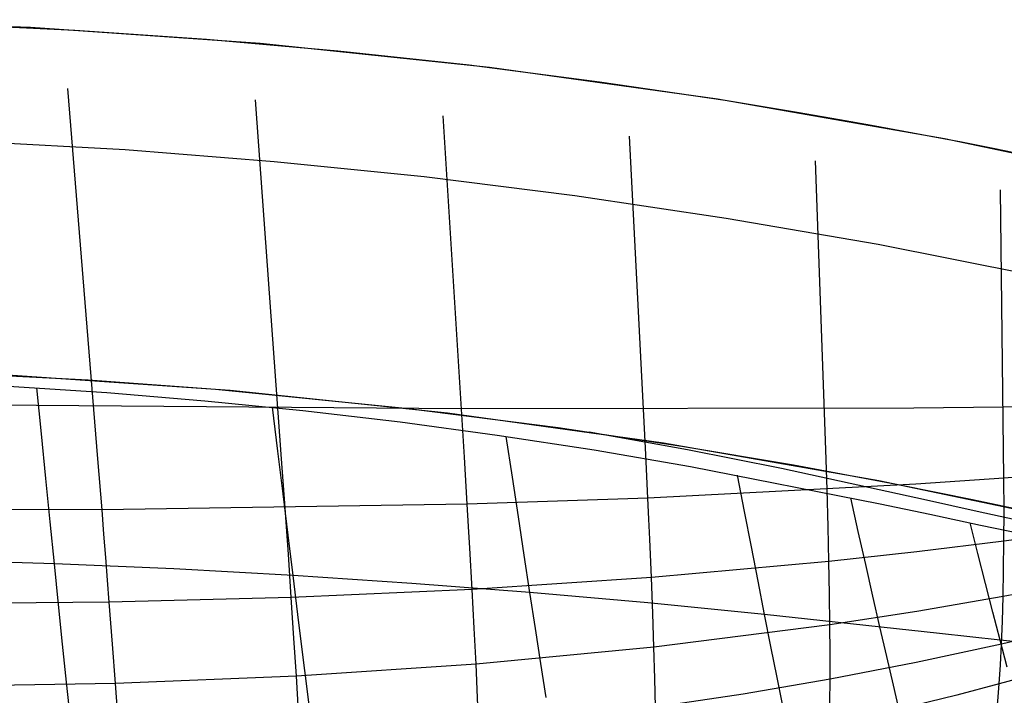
# Model space of a CAD drawing. Header units: millimetres. Extents: x -58 to 58, y -58 to 57.
# Tile 68 of 102: x 2.88 to 11.37, y 51.67 to 57.49. Entities that reach past the tile are written whole.
import ezdxf

# ---------------------------------------------------------------- set-up
doc = ezdxf.new("R2010")
doc.units = ezdxf.units.MM
doc.header["$MEASUREMENT"] = 0
doc.layers.add('Predefinito', color=5, linetype='Continuous')

msp = doc.modelspace()

# ---------------------------------------------------------------- linework, layer by layer
at = {"layer": 'Predefinito'}
for points in [[(20.3898, 53.7634), (18.5219, 54.4352), (16.632, 55.042), (14.7222, 55.5833), (12.795, 56.0584), (10.8524, 56.4666), (8.8969, 56.8075), (6.9309, 57.0808), (4.9565, 57.286), (2.9763, 57.4229), (0.9925, 57.4914), (-0.9925, 57.4914), (-2.9763, 57.4229), (-4.9565, 57.286), (-6.9309, 57.0808), (-8.8969, 56.8075), (-10.8524, 56.4666), (-12.795, 56.0584), (-14.7222, 55.5833), (-16.632, 55.042)], [(2.5188, 56.4438), (3.7933, 56.3725), (5.0768, 56.2715), (6.3683, 56.14), (7.6668, 55.9774), (8.9714, 55.7832), (10.2809, 55.5568), (11.5944, 55.2976), (12.9105, 55.0052), (14.2283, 54.6791), (15.5464, 54.319), (16.8637, 53.9246), (18.1788, 53.4956), (19.4905, 53.0318), (20.7974, 52.533)], [(21.0733, 50.261), (19.326, 50.9584), (17.5556, 51.5951), (15.7642, 52.1703), (13.9541, 52.6833), (12.1274, 53.1336), (10.2862, 53.5205), (8.4327, 53.8437), (6.5692, 54.1026), (4.6979, 54.2971), (2.821, 54.4269), (0.9407, 54.4919), (-0.9407, 54.4919), (-2.821, 54.4269), (-4.6979, 54.2971), (-6.5692, 54.1026), (-8.4327, 53.8437), (-10.2862, 53.5205), (-12.1274, 53.1336), (-13.9541, 52.6833), (-15.7642, 52.1703)]]:
    msp.add_lwpolyline(points, dxfattribs=at)
at = {"layer": 'Predefinito', "extrusion": (0.996771, 0.057144, -0.056418)}
msp.add_lwpolyline([(53.865, 29.1762), (53.9717, 29.0712)], dxfattribs=at)
at = {"layer": 'Predefinito', "extrusion": (0.995751, 0.063504, -0.066683)}
msp.add_lwpolyline([(53.5252, 29.4606), (53.6511, 29.3289)], dxfattribs=at)
at = {"layer": 'Predefinito', "extrusion": (0.994398, 0.069468, -0.079662)}
msp.add_lwpolyline([(53.1086, 29.8459), (53.2616, 29.6714)], dxfattribs=at)
at = {"layer": 'Predefinito', "extrusion": (0.992423, 0.075303, -0.097084)}
msp.add_lwpolyline([(52.6185, 30.3711), (52.8087, 30.1277)], dxfattribs=at)
at = {"layer": 'Predefinito', "extrusion": (0.991323, 0.076877, -0.106629)}
msp.add_lwpolyline([(52.365, 30.6716), (52.5741, 30.3841)], dxfattribs=at)
at = {"layer": 'Predefinito', "extrusion": (0.990917, 0.076454, -0.110622)}
msp.add_lwpolyline([(52.2486, 30.821), (52.4647, 30.5113)], dxfattribs=at)
at = {"layer": 'Predefinito', "extrusion": (0.990616, 0.075263, -0.114084)}
msp.add_lwpolyline([(52.1402, 30.9733), (52.3607, 30.6422)], dxfattribs=at)
at = {"layer": 'Predefinito'}
for points in [[(2.2234, 57.457, 30), (3.3589, 57.4018, 29.9999), (4.493, 57.3242, 29.9998), (5.6253, 57.2242, 29.9996), (6.7562, 57.1017, 29.9997), (7.8806, 56.9574, 29.9987), (8.9623, 56.7972, 30.0013), (9.5831, 56.6958, 30.0179), (9.9489, 56.6328, 30.037), (10.2241, 56.5837, 30.0566), (10.6576, 56.5037, 30.0961), (10.9995, 56.4382, 30.136), (11.2853, 56.3817, 30.1759), (11.5356, 56.331, 30.216)], [(3.7325, 51.4606, 38.4548), (3.7094, 51.7744, 37.7079), (3.6839, 52.1124, 36.9718), (3.6561, 52.4744, 36.2457), (3.6414, 52.6634, 35.8882), (3.626, 52.8587, 35.5338), (3.61, 53.0609, 35.1831), (3.5932, 53.2707, 34.8366), (3.5578, 53.7087, 34.1606), (3.2979, 56.8989, 29.51)], [(5.2202, 49.0193, 60), (5.3058, 49.0934, 53.5452), (5.3231, 49.1546, 51.9324), (5.3377, 49.2441, 50.3205), (5.3489, 49.3674, 48.7096), (5.3561, 49.5313, 47.1015), (5.3584, 49.744, 45.5002), (5.3575, 49.8713, 44.7038), (5.3551, 50.0141, 43.9101), (5.3511, 50.1732, 43.121), (5.3453, 50.35, 42.3355), (5.3376, 50.5452, 41.5557), (5.3281, 50.7603, 40.7807), (5.3164, 50.9959, 40.0122), (5.3026, 51.2534, 39.25), (5.2866, 51.5336, 38.495), (5.2682, 51.8374, 37.748), (5.2475, 52.1646, 37.0115), (5.2245, 52.5151, 36.2846), (5.1993, 52.8872, 35.5716), (5.1858, 53.083, 35.2201), (5.1715, 53.2862, 34.8727), (5.1412, 53.7103, 34.1945), (4.917, 56.8, 29.5252)], [(6.6549, 49.2605, 60), (6.7678, 49.3349, 53.5669), (6.8148, 49.4771, 50.353), (6.834, 49.5936, 48.7474), (6.8493, 49.7487, 47.1444), (6.86, 49.9504, 45.548), (6.8634, 50.0712, 44.7539), (6.8653, 50.2068, 43.9623), (6.8656, 50.3579, 43.175), (6.8643, 50.5259, 42.3912), (6.8613, 50.7114, 41.6128), (6.8564, 50.9158, 40.839), (6.8495, 51.1398, 40.0715), (6.8406, 51.3847, 39.3098), (6.8295, 51.6512, 38.555), (6.8161, 51.9402, 37.8079), (6.8006, 52.2515, 37.0708), (6.7828, 52.585, 36.3428), (6.763, 52.9391, 35.628), (6.7522, 53.1255, 35.2754), (6.7407, 53.3188, 34.9266), (6.716, 53.7224, 34.245), (6.5315, 56.663, 29.5479)], [(8.0705, 49.5958, 60), (8.2093, 49.6698, 53.5958), (8.2721, 49.7997, 50.3962), (8.2995, 49.9068, 48.7977), (8.3234, 50.0499, 47.2016), (8.3429, 50.2365, 45.6117), (8.3508, 50.3485, 44.8205), (8.3574, 50.4742, 44.0316), (8.3625, 50.6145, 43.2469), (8.366, 50.7705, 42.4654), (8.3679, 50.943, 41.6889), (8.3681, 51.1331, 40.9167), (8.3664, 51.3415, 40.1503), (8.3627, 51.5694, 39.3894), (8.3571, 51.8175, 38.6349), (8.3493, 52.0866, 37.8876), (8.3394, 52.3766, 37.1497), (8.3275, 52.6873, 36.4201), (8.3137, 53.0172, 35.7031), (8.3059, 53.1909, 35.349), (8.2975, 53.3711, 34.9984), (8.279, 53.7473, 34.3123), (8.1393, 56.4884, 29.5781)], [(9.4569, 50.0362, 60), (9.6627, 50.1532, 52.0406), (9.7387, 50.3146, 48.8604), (9.7723, 50.4418, 47.2729), (9.8018, 50.6086, 45.6911), (9.8267, 50.8221, 44.1182), (9.8372, 50.9484, 43.3366), (9.8462, 51.0891, 42.5579), (9.8537, 51.2447, 41.7838), (9.8597, 51.4165, 41.0135), (9.8639, 51.605, 40.2486), (9.8663, 51.8112, 39.4887), (9.8668, 52.0359, 38.7347), (9.8655, 52.2798, 37.9871), (9.8622, 52.5427, 37.2481), (9.857, 52.8246, 36.5167), (9.85, 53.1239, 35.7969), (9.8409, 53.4451, 35.088), (9.8296, 53.7867, 34.3962), (9.7415, 56.2757, 29.6159)], [(10.8017, 50.5908, 60), (11.0934, 50.7458, 50.5146), (11.1413, 50.8233, 48.9355), (11.1862, 50.93, 47.3584), (11.2275, 51.072, 45.7862), (11.2646, 51.2552, 44.222), (11.2968, 51.4859, 42.6688), (11.3109, 51.6208, 41.8976), (11.3235, 51.77, 41.1297), (11.3346, 51.9341, 40.3666), (11.3441, 52.1138, 39.6078), (11.3519, 52.3099, 38.8543), (11.358, 52.523, 38.1064), (11.3623, 52.7529, 37.3662), (11.3649, 52.9996, 36.6325), (11.3659, 53.2618, 35.9093), (11.365, 53.5432, 35.1954), (11.3341, 56.0258, 29.6611)], [(2.0672, 54.4608, 28.6387), (3.4753, 54.3891, 28.6634), (4.5704, 54.308, 28.6931), (6.2354, 54.1421, 28.758), (7.5239, 53.9781, 28.8258), (8.5889, 53.819, 28.895), (9.5502, 53.6567, 28.9647), (10.4384, 53.491, 29.0346), (10.794, 53.4204, 29.07), (11.0949, 53.3587, 29.1055), (11.3517, 53.3047, 29.1411), (11.5718, 53.2574, 29.1768)], [(2.7886, 54.3339, 28.7396), (3.6343, 54.2795, 28.763), (4.4801, 54.2102, 28.7947), (5.3237, 54.126, 28.8354), (6.1632, 54.027, 28.8855), (6.9994, 53.9134, 28.9454), (7.8352, 53.7854, 29.0169), (8.664, 53.6434, 29.1022), (10.2992, 53.3209, 29.3042), (10.7266, 53.2315, 29.3653), (11.1639, 53.1387, 29.4363), (11.6248, 53.0419, 29.5218)], [(3.3208, 51.4659, 32.1111), (3.288, 51.7846, 31.6629), (3.2541, 52.114, 31.2217), (3.2193, 52.4542, 30.7879), (3.1835, 52.8052, 30.362), (3.1468, 53.1673, 29.9443), (3.1092, 53.5403, 29.5354), (3.0706, 53.9245, 29.1356), (3.0312, 54.3198, 28.7455)], [(11.7413, 54.1579, 33.8427), (11.3583, 54.1534, 33.8043), (10.5897, 54.1461, 33.7507), (6.6898, 54.141, 33.5719), (1.9264, 54.1771, 33.4782)], [(5.3984, 51.4235, 32.2062), (5.3603, 51.7281, 31.7568), (5.3211, 52.0431, 31.3141), (5.2807, 52.3684, 30.8786), (5.2392, 52.7042, 30.4505), (5.1966, 53.0506, 30.0304), (5.1529, 53.4076, 29.6186), (5.1083, 53.7753, 29.2156), (5.0628, 54.1537, 28.8217)], [(7.4203, 51.6537, 31.9146), (7.375, 51.9452, 31.4696), (7.3283, 52.2465, 31.0312), (7.2804, 52.5575, 30.5998), (7.2313, 52.8786, 30.1757), (7.1809, 53.2096, 29.7594), (7.1295, 53.5508, 29.3512), (7.077, 53.9021, 28.9515)], [(14.0647, 52.6537, 30.258), (13.951, 52.676, 30.1888), (13.8358, 52.6986, 30.1218), (13.7189, 52.7215, 30.0573), (13.6006, 52.7447, 29.9952), (13.4806, 52.7682, 29.9356), (13.3592, 52.792, 29.8785), (13.2362, 52.816, 29.824), (13.1117, 52.8404, 29.7723), (12.9824, 52.8657, 29.7221), (12.8519, 52.8913, 29.6748), (12.721, 52.9171, 29.6305), (12.5908, 52.9432, 29.589), (12.3341, 52.9958, 29.514), (12.0822, 53.0488, 29.4485), (11.8358, 53.1016, 29.3912), (11.5953, 53.1539, 29.341), (11.1343, 53.2562, 29.2566), (10.6972, 53.3541, 29.1865), (9.4482, 53.6248, 29.0226), (8.6382, 53.7874, 28.9275), (7.7908, 53.9399, 28.8417)], [(11.7432, 53.5715, 35.2371), (11.365, 53.5432, 35.1954), (10.6052, 53.4912, 35.1346), (8.2975, 53.3711, 34.9984), (6.7407, 53.3188, 34.9266), (3.5932, 53.2707, 34.8366), (0.4178, 53.2815, 34.8178)], [(9.4625, 51.5665, 32.1465), (9.4107, 51.8252, 31.6987), (9.3573, 52.0928, 31.2569), (9.3024, 52.3695, 30.8213), (9.246, 52.6553, 30.3924), (9.1884, 52.9503, 29.9705), (9.1294, 53.2546, 29.5559), (9.0693, 53.5682, 29.149)], [(10.4682, 51.5202, 32.2864), (10.4125, 51.759, 31.8372), (10.3551, 52.0063, 31.3936), (10.296, 52.2621, 30.9559), (10.2355, 52.5267, 30.5243), (10.1735, 52.8, 30.0994), (10.1101, 53.0822, 29.6814), (10.0455, 53.3732, 29.2707)], [(11.3932, 51.9156, 31.5617), (11.3325, 52.1476, 31.1214), (11.2701, 52.3877, 30.6869), (11.2062, 52.6361, 30.2585), (11.1409, 52.8927, 29.8364), (11.0744, 53.1577, 29.421)], [(11.7386, 53.0493, 36.6758), (11.3649, 52.9996, 36.6325), (10.6136, 52.9073, 36.5677), (9.857, 52.8246, 36.5167), (8.3275, 52.6873, 36.4201), (6.7828, 52.585, 36.3428), (5.2245, 52.5151, 36.2846), (3.6561, 52.4744, 36.2457), (2.08, 52.4599, 36.226)], [(11.8816, 52.0886, 31.2304), (11.3325, 52.1476, 31.1214), (10.8084, 52.2056, 31.0322), (9.3024, 52.3695, 30.8213), (8.2977, 52.4683, 30.7012), (7.2804, 52.5575, 30.5998), (6.2617, 52.6363, 30.5172), (5.2392, 52.7042, 30.4505), (4.2118, 52.7606, 30.399), (3.1835, 52.8052, 30.362), (2.1542, 52.8378, 30.3386)], [(11.7274, 52.5917, 38.1499), (11.358, 52.523, 38.1064), (10.6147, 52.3951, 38.04), (9.8655, 52.2798, 37.9871), (8.3493, 52.0866, 37.8876), (6.8161, 51.9402, 37.8079), (5.2682, 51.8374, 37.748), (3.7094, 51.7744, 37.7079), (2.1423, 51.7476, 37.6876)], [(11.7094, 52.1991, 39.6504), (11.3441, 52.1138, 39.6078), (10.6085, 51.9548, 39.5418), (9.8663, 51.8112, 39.4887), (9.1173, 51.6829, 39.4376), (8.3627, 51.5694, 39.3894), (7.6037, 51.4701, 39.3468), (6.8406, 51.3847, 39.3098), (6.0734, 51.3126, 39.2775), (5.3026, 51.2534, 39.25), (3.7532, 51.1711, 39.2099), (2.1949, 51.1335, 39.1896)], [(11.6849, 51.8696, 41.1708), (11.3235, 51.77, 41.1297), (10.9602, 51.675, 41.0953), (10.5952, 51.5844, 41.0655), (9.8597, 51.4165, 41.0135), (9.1169, 51.2662, 40.9637), (8.3681, 51.1331, 40.9167), (7.6144, 51.0164, 40.8752), (6.8564, 50.9158, 40.839), (6.0941, 50.8306, 40.8075), (5.3281, 50.7603, 40.7807), (4.559, 50.7041, 40.7588), (3.7876, 50.6615, 40.7417), (2.238, 50.6145, 40.7219)]]:
    msp.add_polyline3d(points, dxfattribs=at)

doc.saveas('drawing.dxf')
